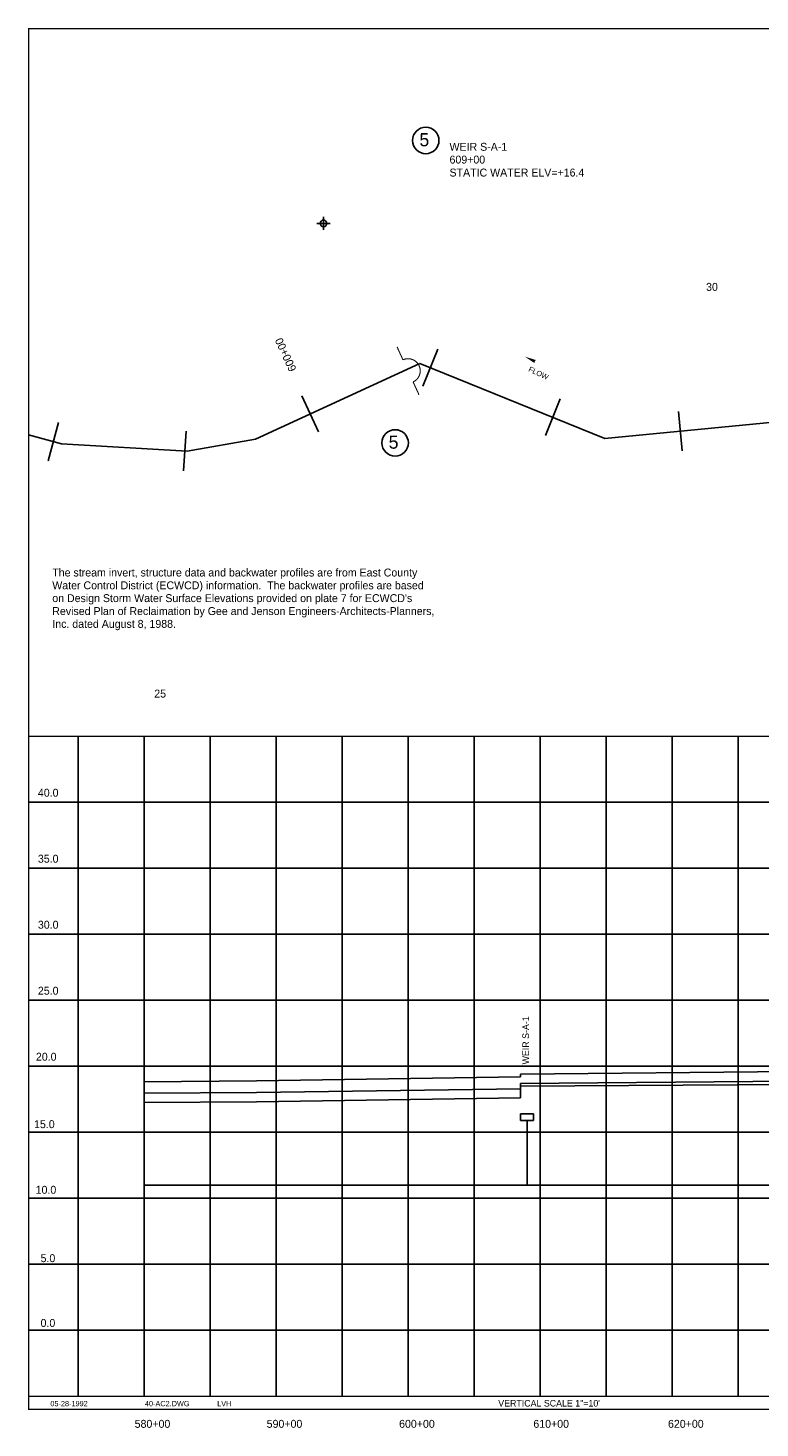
# Model space of a CAD drawing. Extents: x 57120 to 73130, y -855 to 9865.
# Tile 1 of 2: x 57120 to 62665, y -741 to 9865. Entities that reach past the tile are written whole.
import ezdxf
from ezdxf.enums import TextEntityAlignment as Align

# ---------------------------------------------------------------- set-up
doc = ezdxf.new("R2010")
doc.units = 0
doc.header["$LTSCALE"] = 800
doc.header["$PDMODE"] = 34
doc.header["$PDSIZE"] = 50
doc.linetypes.add('DASHED', pattern=[0])
doc.linetypes.add('STREAM', pattern=[0])
doc.layers.get('0').update_dxf_attribs({"linetype": 'CONTINUOUS'})
for name, color, linetype in [('100YR', 15, 'CONTINUOUS'), ('10YR', 15, 'CONTINUOUS'), ('25YR', 15, 'CONTINUOUS'), ('BORDER', 1, 'CONTINUOUS'), ('EXISTING', 1, 'CONTINUOUS'), ('GRID', 2, 'CONTINUOUS'), ('SEC', 2, 'CONTINUOUS'), ('STATIONS', 7, 'CONTINUOUS'), ('STRUCTTEXT', 7, 'CONTINUOUS'), ('STRUCTURES', 1, 'CONTINUOUS'), ('TEXT', 7, 'CONTINUOUS'), ('TRUNKS', 5, 'STREAM')]:
    doc.layers.add(name, color=color, linetype=linetype)

# ---------------------------------------------------------------- blocks, each defined once
blk = doc.blocks.new('WEIR')
at = {"layer": 'STRUCTURES', "color": 0, "const_width": 30}
blk.add_lwpolyline([(13, 761), (13, 358, -1), (13, -332), (13, -734)], format="xyb", dxfattribs=at)
blk = doc.blocks.new('DCLAIM')
at = {"layer": 'TEXT', "color": 0}
for s, p in [('The stream invert, structure data and backwater profiles are from East County', (15, 9)), ('Water Control District (ECWCD) information.  The backwater profiles are based', (15, -88)), ("on Design Storm Water Surface Elevations provided on plate 7 for ECWCD's", (15, -185)), ('Revised Plan of Reclaimation by Gee and Jenson Engineers-Architects-Planners,', (15, -283)), ('Inc. dated August 8, 1988.', (15, -380))]:
    blk.add_text(s, height=60, dxfattribs=at).set_placement(p)
blk = doc.blocks.new('FLARROW')
at = {"color": 0}
blk.add_lwpolyline([(-0.28, 0.019, 0, 0.05, 0), (-0.112, 0.019, 0, 0, -0.087559), (-0.012, 0.001, 0, 0, 0.245722), (0.075, 0.013, 0, 0, -0.309425), (0.212, 0.015, 0, 0, 0), (0.278, 0.013, 0, 0, 0)], format="xyseb", dxfattribs=at)
blk.add_text('FLOW', height=0.08, dxfattribs=at).set_placement((0.015, -0.157), align=Align.CENTER)
blk = doc.blocks.new('FLOW')
at = {"layer": 'TRUNKS', "color": 0, "xscale": 500, "yscale": 500, "zscale": 500, "rotation": 26.28602035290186}
blk.add_blockref('FLARROW', (-11, 25), dxfattribs=at)
blk = doc.blocks.new('LOGON')
at = {"color": 0}
blk.add_attdef('DATE', text='', height=1, dxfattribs=at).set_placement((-1.87, 1.76), align=Align.RIGHT)
for tag, p in [('TIME', (1.56, 1.76)), ('DRAWING', (8.97, 1.76)), ('OPERATOR', (22.66, 1.76))]:
    blk.add_attdef(tag, p, '', height=1, dxfattribs=at)

msp = doc.modelspace()

# ---------------------------------------------------------------- linework, layer by layer
at = {"layer": '100YR', "color": 0}
for p, q in [((58850, 1890), (60850, 1920)), ((60850, 1940), (68050, 2010)), ((60850, 1940), (60850, 1920)), ((58000, 1883), (58850, 1890))]:
    msp.add_line(p, q, dxfattribs=at)
at = {"layer": '10YR', "color": 0}
for p, q in [((60850, 1850), (68050, 1890)), ((60850, 1850), (60850, 1760)), ((58850, 1730), (58000, 1725)), ((58850, 1730), (60850, 1760))]:
    msp.add_line(p, q, dxfattribs=at)
at = {"layer": '25YR', "color": 0}
for p, q in [((60850, 1870), (68050, 1930)), ((58850, 1800), (60850, 1830)), ((60850, 1870), (60850, 1830)), ((58000, 1795), (58850, 1800))]:
    msp.add_line(p, q, dxfattribs=at)
at = {"layer": 'BORDER', "color": 0, "const_width": 10}
msp.add_lwpolyline([(57125, -600), (73125, -600), (73125, 9860), (57125, 9860)], close=True, dxfattribs=at)
for points in [[(57125, 4500), (73125, 4500)], [(57125, -500), (73125, -500)]]:
    msp.add_lwpolyline(points, dxfattribs=at)
at = {"layer": 'EXISTING', "color": 0, "linetype": 'DASHED'}
for p, q in [((58000, 1100), (58450, 1100)), ((58450, 1100), (60850, 1100)), ((60850, 1100), (61250, 1100)), ((61250, 1100), (62250, 1100)), ((62250, 1100), (67050, 1100))]:
    msp.add_line(p, q, dxfattribs=at)
at = {"layer": 'GRID', "color": 0}
for points in [[(57500, -500), (57500, 4500)], [(58000, -500), (58000, 4500)], [(58500, -500), (58500, 4500)], [(59000, -500), (59000, 4500)], [(59500, -500), (59500, 4500)], [(60000, -500), (60000, 4500)], [(60500, -500), (60500, 4500)], [(61000, -500), (61000, 4500)], [(61500, -500), (61500, 4500)], [(62000, -500), (62000, 4500)], [(62500, -500), (62500, 4500)], [(57125, 4000), (73125, 4000)], [(57125, 3500), (73125, 3500)], [(57125, 3000), (73125, 3000)], [(57125, 2500), (73125, 2500)], [(57125, 2000), (73125, 2000)], [(57125, 1500), (73125, 1500)], [(57125, 1000), (73125, 1000)], [(57125, 500), (73125, 500)], [(57125, 0), (73125, 0)]]:
    msp.add_lwpolyline(points, dxfattribs=at)
at = {"layer": 'SEC', "color": 0}
msp.add_point((59358, 8385), dxfattribs=at)
at = {"layer": 'STATIONS', "color": 0}
for p, q in [((60225, 7431), (60112, 7153)), ((59195, 7079), (59321, 6806)), ((61151, 7055), (61039, 6777)), ((62047, 6960), (62075, 6661)), ((57351, 6877), (57272, 6587)), ((58317, 6811), (58299, 6511))]:
    msp.add_line(p, q, dxfattribs=at)
at = {"layer": 'STRUCTTEXT', "color": 0}
for centre in [(60133, 9013), (59901, 6722)]:
    msp.add_circle(centre, 100, dxfattribs=at)
at = {"layer": 'STRUCTURES', "color": 0}
for points in [[(60850, 1640), (60950, 1640)], [(60850, 1590), (60850, 1640)], [(60950, 1590), (60950, 1640)], [(60850, 1590), (60950, 1590)], [(60900, 1100), (60900, 1590)]]:
    msp.add_lwpolyline(points, dxfattribs=at)
at = {"layer": 'TRUNKS', "color": 0}
msp.add_lwpolyline([(57125, 6783), (57373, 6715), (58325, 6660), (58842, 6751), (60089, 7324), (61489, 6755), (66106, 7202), (67217, 7186), (67631, 6845), (68580, 6725), (70756, 7029), (71312, 7315), (73125, 7497)], dxfattribs=at)

# ---------------------------------------------------------------- block references
at = {"layer": 'STRUCTURES', "color": 0, "xscale": 0.2675955, "yscale": 0.2675955, "zscale": 0.2675955, "rotation": 24.64417495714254}
msp.add_blockref('WEIR', (59997, 7263), dxfattribs=at)
at = {"layer": 'TEXT', "color": 0, "rotation": 307.9521944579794}
msp.add_blockref('FLOW', (60993, 7282), dxfattribs=at)
at = {"layer": 'TEXT', "color": 0}
msp.add_blockref('DCLAIM', (57289, 5701), dxfattribs=at)
at = {"layer": 'TEXT', "color": 0, "xscale": 40, "yscale": 40, "zscale": 40}
msp.add_blockref('LOGON', (57647, -646), dxfattribs=at).add_auto_attribs({'DATE': '05-28-1992', 'OPERATOR': 'LVH', 'DRAWING': '40-AC2.DWG'})

# ---------------------------------------------------------------- texts
at = {"layer": 'STATIONS', "color": 0}
msp.add_text('600+00', height=60, rotation=114.6763, dxfattribs=at).set_placement((59099, 7402), align=Align.CENTER)
at = {"layer": 'STRUCTTEXT', "color": 0}
for p in [(60085, 8969), (59852, 6678)]:
    msp.add_text('5', height=100, dxfattribs=at).set_placement(p)
at = {"layer": 'TEXT', "color": 0, "linetype": 'BYBLOCK'}
for s, p in [('WEIR S-A-1', (60313, 8935)), ('609+00', (60313, 8838)), ('STATIC WATER ELV=+16.4', (60313, 8740))]:
    msp.add_text(s, height=60, dxfattribs=at).set_placement(p)
at = {"layer": 'TEXT', "color": 0}
for s, p in [('30', (62301, 7874)), ('25', (58121, 4793)), ('5.0', (57271, 516)), ('0.0', (57271, 25)), ('580+00', (58063, -739)), ('590+00', (59063, -739)), ('600+00', (60066, -739)), ('610+00', (61083, -739)), ('620+00', (62103, -739))]:
    msp.add_text(s, height=60, dxfattribs=at).set_placement(p, align=Align.CENTER)
for s, height, p in [('40.0', 60, (57195, 4042)), ('35.0', 60, (57195, 3542)), ('30.0', 60, (57195, 3042)), ('25.0', 60, (57195, 2542)), ('20.0', 60, (57180, 2042)), ('15.0', 60, (57166, 1531)), ('10.0', 60, (57178, 1034)), ('VERTICAL SCALE 1"=10\'', 50, (60682, -578))]:
    msp.add_text(s, height=height, dxfattribs=at).set_placement(p)
msp.add_text('WEIR S-A-1', height=50, rotation=90, dxfattribs=at).set_placement((60915, 2014))

doc.saveas('drawing.dxf')
